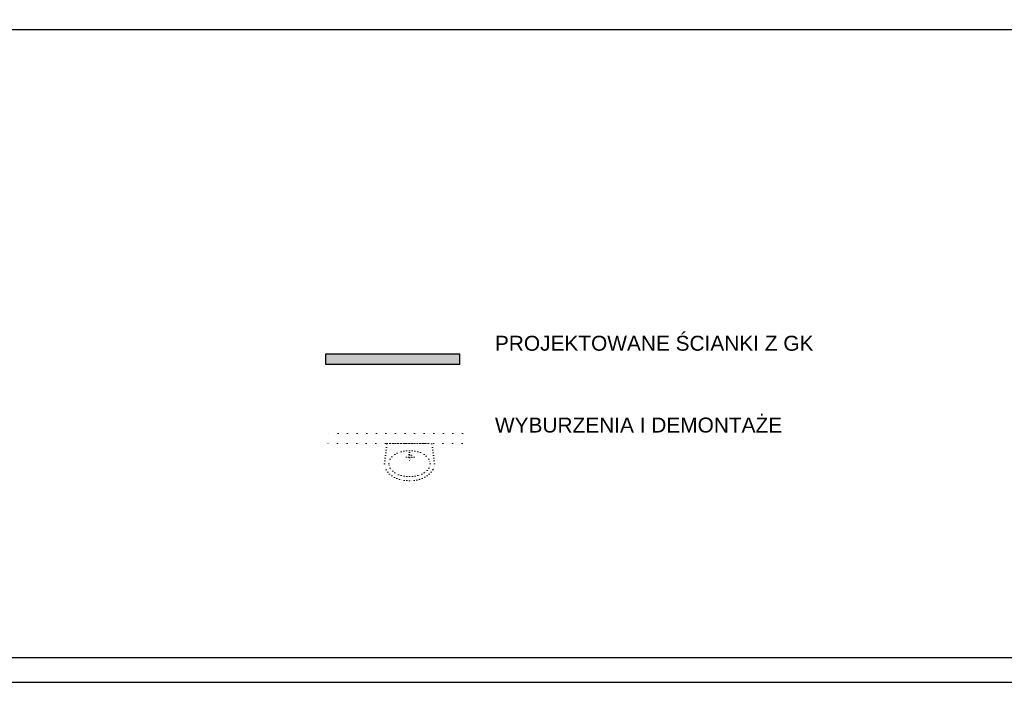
# Model space of a CAD drawing. Header units: millimetres. Extents: x 214604 to 222122, y 23717 to 26152.
# Tile 8 of 26: x 217392 to 218382, y 23735 to 24401. Entities that reach past the tile are written whole.
import ezdxf

# ---------------------------------------------------------------- set-up
doc = ezdxf.new("R2010")
doc.units = ezdxf.units.MM
doc.linetypes.add('KROPKA2', pattern=[3.175, 0, -3.175])
for name, color, linetype in [('A_inwentaryzacja', 8, 'Continuous'), ('A_OPIS', 7, 'Continuous'), ('A_ZMIANY', 10, 'Continuous')]:
    doc.layers.add(name, color=color, linetype=linetype)
doc.layers.add('A_WYBURZENIA', color=30, linetype='KROPKA2', lineweight=20)
doc.styles.add('ARIAL', font='arial.ttf')

# ---------------------------------------------------------------- blocks, each defined once
blk = doc.blocks.new('UMYW1')
for p, q in [((-30.2, -24.4), (-27, 0)), ((0, 0), (-27, 0)), ((27, 0), (-27, 0)), ((0, 0), (27, 0)), ((30.1, -24.4), (27, 0)), ((0, -10.8), (0, -22.2)), ((-5.7, -16.5), (5.7, -16.5))]:
    blk.add_line(p, q)
blk.add_lwpolyline([(0, -40, 0.063362), (10, -38.7, 0.076422), (17.6, -35.4, 0.107134), (23.3, -29.9, 0.147477), (24.9, -24.4, 0.147477), (23.3, -18.9, 0.107134), (17.6, -13.4, 0.076422), (10, -10.1, 0.063362), (0, -8.8, 0.063362), (-10, -10.1, 0.076422), (-17.7, -13.4, 0.107134), (-23.3, -18.9, 0.147477), (-25, -24.4, 0.147477), (-23.3, -29.9, 0.107134), (-17.7, -35.4, 0.076422), (-10, -38.7, 0.063362)], format="xyb", close=True)
for points in [[(-30.2, -24.4, 0.137171), (-28.1, -31.8, 0.107011), (-21.3, -39, 0.081043), (-12, -43.3, 0.069017), (0, -45, 0.069017)], [(0, -45, 0.069017), (12, -43.3, 0.081043), (21.3, -39, 0.107011), (28.1, -31.8, 0.137171), (30.1, -24.4, 0.137171)]]:
    blk.add_lwpolyline(points, format="xyb")
blk.add_circle((0, -16.5), 3.39)

msp = doc.modelspace()

# ---------------------------------------------------------------- hatches: boundary and pattern name
at = {"layer": 'A_ZMIANY', "ltscale": 3}
h = msp.add_hatch(color=256, dxfattribs=at)
h.dxf.hatch_style = 1
h.paths.add_polyline_path([(217834.77, 24064.82), (217699.9, 24064.82), (217699.9, 24054.82), (217834.77, 24054.82)])

# ---------------------------------------------------------------- linework, layer by layer
at = {"layer": 'A_inwentaryzacja', "ltscale": 3}
msp.add_line((215281.52, 24390.87), (218469.52, 24390.87), dxfattribs=at)
at = {"layer": 'A_OPIS', "ltscale": 3}
msp.add_lwpolyline([(214910.74, 25835.22), (214910.74, 23735.22), (220410.74, 23735.22), (220410.74, 25835.22), (214910.74, 25835.22)], dxfattribs=at)
msp.add_lwpolyline([(215085.74, 25810.22), (215085.74, 23760.22), (220385.74, 23760.22), (220385.74, 25810.22)], close=True, dxfattribs=at)
at = {"layer": 'A_WYBURZENIA', "ltscale": 3}
for p, q in [((217837.54, 23985.18), (217698.55, 23985.18)), ((217837.09, 23975.18), (217698.55, 23975.18))]:
    msp.add_line(p, q, dxfattribs=at)
at = {"layer": 'A_ZMIANY', "ltscale": 3}
msp.add_lwpolyline([(217699.9, 24054.82), (217834.77, 24054.82), (217834.77, 24064.82), (217699.9, 24064.82)], close=True, dxfattribs=at)

# ---------------------------------------------------------------- block references
at = {"layer": 'A_WYBURZENIA', "ltscale": 3, "xscale": -0.8333333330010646, "yscale": 0.8333333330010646, "zscale": 0.8333333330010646}
msp.add_blockref('UMYW1', (217784.19, 23975.18), dxfattribs=at)

# ---------------------------------------------------------------- texts
at = {"layer": 'A_OPIS', "char_height": 15, "width": 3492.2031, "attachment_point": 1, "style": 'ARIAL'}
for s, insert in [(' PROJEKTOWANE ŚCIANKI Z GK', (217864.3, 24083.33)), (' WYBURZENIA I DEMONTAŻE', (217864.3, 24001.15))]:
    msp.add_mtext(s, dxfattribs=dict(at, insert=insert))

doc.saveas('drawing.dxf')
